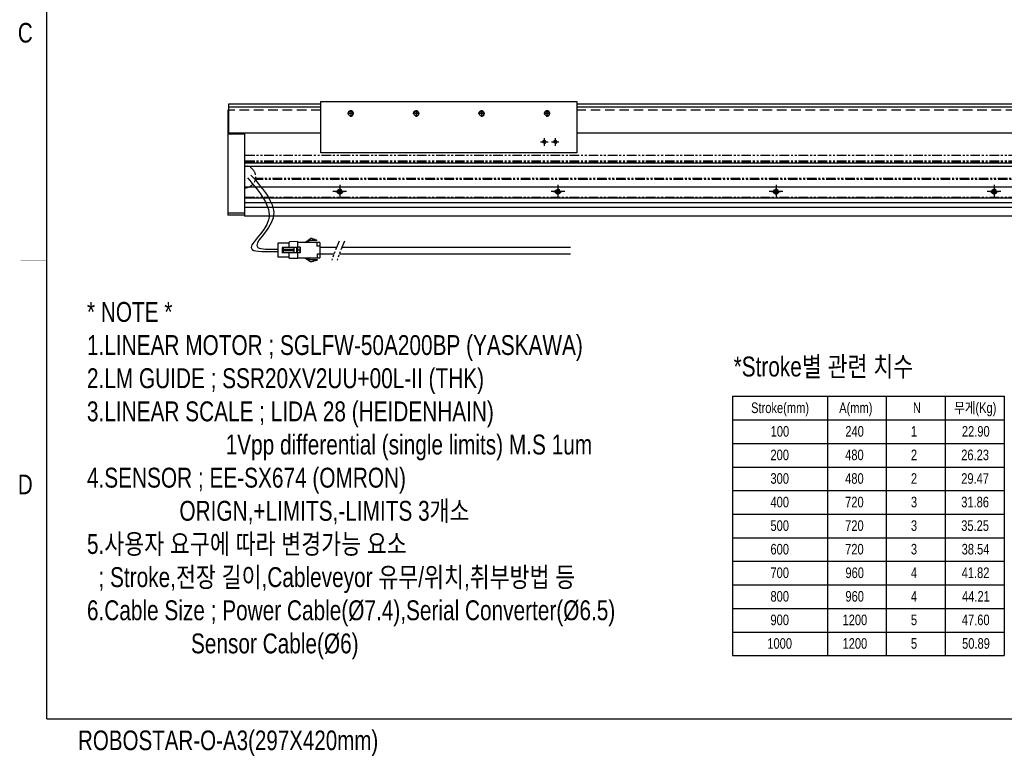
# Model space of a CAD drawing. Extents: x 4 to 2311, y -23 to 1597.
# Tile 1 of 18: x 5 to 908, y -23 to 651. Entities that reach past the tile are written whole.
import ezdxf
from ezdxf.enums import TextEntityAlignment as Align

# ---------------------------------------------------------------- set-up
doc = ezdxf.new("R2010")
doc.units = 0
doc.header["$LTSCALE"] = 7
doc.header["$MEASUREMENT"] = 0
for name, pattern in [('CENTER', [2, 1.25, -0.25, 0.25, -0.25]), ('HIDDEN', [0.375, 0.25, -0.125]), ('PHANTOM', [2.5, 1.25, -0.25, 0.25, -0.25, 0.25, -0.25])]:
    doc.linetypes.add(name, pattern=pattern)
doc.layers.get('0').update_dxf_attribs({"linetype": 'CONTINUOUS'})
for name, color, linetype in [('2', 4, 'CONTINUOUS'), ('3', 4, 'CONTINUOUS'), ('CENTERLINE', 3, 'CENTER'), ('CL', 1, 'CENTER'), ('D', 4, 'CONTINUOUS'), ('PHANTOM', 6, 'PHANTOM'), ('RD', 1, 'CONTINUOUS')]:
    doc.layers.add(name, color=color, linetype=linetype)
doc.styles.get("Standard").update_dxf_attribs({"font": 'Gulim.ttf', "width": 0.8})

# ---------------------------------------------------------------- blocks, each defined once
blk = doc.blocks.new('A$C31E12CA9')
at = {"linetype": 'ByBlock'}
blk.add_circle((0, 0), 1.62, dxfattribs=at)
at = {"layer": 'CL', "color": 3, "ltscale": 3}
for p, q in [((-4, 0), (4, 0)), ((0, 4), (0, -4))]:
    blk.add_line(p, q, dxfattribs=at)
at = {"layer": 'RD', "color": 4, "linetype": 'ByBlock'}
blk.add_arc((0, 0), 2, 270, 180, dxfattribs=at)
blk = doc.blocks.new('A$C6AEF07E0')
at = {"color": 6, "linetype": 'PHANTOM'}
for p, q in [((87, 33), (-1287, 33)), ((-1287, 23.5), (-1287, 33)), ((87, 28), (-1287, 28)), ((87, 27), (-1287, 27)), ((77.32, 11), (-1277.32, 11)), ((77.11, 12), (-1277.11, 12)), ((-1287, -5.5), (-1287, 3.5)), ((87, -5.5), (-1287, -5.5))]:
    blk.add_line(p, q, dxfattribs=at)
for centre in [(-1200, 0), (-1000, 0), (-800, 0), (-600, 0)]:
    blk.add_circle(centre, 2.25, dxfattribs=at)
blk.add_arc((-1287, 13.5), 10, 270, 90, dxfattribs=at)
at = {"layer": 'CL', "color": 3, "linetype": 'CENTER', "ltscale": 3}
for p, q in [((-1193.75, 0), (-1206.25, 0)), ((-1200, 6.25), (-1200, -6.25)), ((-993.75, 0), (-1006.25, 0)), ((-1000, 6.25), (-1000, -6.25)), ((-793.75, 0), (-806.25, 0)), ((-800, 6.25), (-800, -6.25)), ((-593.75, 0), (-606.25, 0)), ((-600, 6.25), (-600, -6.25))]:
    blk.add_line(p, q, dxfattribs=at)
blk = doc.blocks.new('A$C23AD1662')
for p, q in [((2.65, 19.66), (4.15, 19.66)), ((2.65, 19.22), (2.65, 19.66)), ((2.65, 19.22), (9.2, 19.22)), ((4.15, 20.09), (4.15, 19.66)), ((4.15, 20.09), (5.64, 20.09)), ((5.64, 20.53), (5.64, 20.09)), ((5.64, 20.53), (7.14, 20.53)), ((7.14, 20.97), (8.64, 20.97)), ((7.14, 20.97), (7.14, 20.53)), ((13.85, 17.47), (8.64, 20.97)), ((20.47, 18.23), (20.47, 2.73)), ((20.47, 18.23), (27.47, 18.23)), ((0, 11), (0.03, 11)), ((0.03, 17.47), (0.03, 3.49)), ((0.03, 17.47), (20.47, 17.47)), ((0.03, 13.98), (2.65, 13.98)), ((2.65, 17.47), (2.65, 13.98)), ((17.95, 13.1), (17.95, 7.86)), ((17.95, 13.1), (20.47, 13.1)), ((18.41, 13.1), (18.41, 7.86)), ((18.41, 10.48), (20.47, 10.48)), ((20.47, 17.47), (20.47, 3.49)), ((20.47, 12.98), (34.67, 12.98)), ((21.47, 12.98), (21.47, 7.98)), ((23.97, 12.98), (23.97, 7.98)), ((23.97, 12.48), (33.67, 12.48)), ((23.97, 10.73), (33.67, 10.73)), ((23.97, 10.23), (33.67, 10.23)), ((28.47, 17.23), (28.47, 12.98)), ((28.47, 16.98), (38.67, 16.98)), ((33.67, 12.98), (33.67, 7.98)), ((34.67, 12.98), (34.67, 7.98)), ((38.67, 16.98), (38.67, 3.98)), ((2.65, 6.99), (0.03, 6.99)), ((20.47, 3.49), (0.03, 3.49)), ((2.65, 6.99), (2.65, 3.49)), ((9.2, 1.75), (2.65, 1.75)), ((2.65, 1.75), (2.65, 1.31)), ((4.15, 1.31), (2.65, 1.31)), ((4.15, 1.31), (4.15, 0.87)), ((5.64, 0.87), (4.15, 0.87)), ((5.64, 0.87), (5.64, 0.44)), ((7.14, 0.44), (5.64, 0.44)), ((7.14, 0.44), (7.14, 0)), ((13.85, 3.49), (8.64, 0)), ((17.95, 7.86), (20.47, 7.86)), ((20.47, 7.98), (34.67, 7.98)), ((20.47, 2.73), (27.47, 2.73)), ((23.97, 8.48), (33.67, 8.48)), ((28.47, 7.98), (28.47, 3.73)), ((28.47, 3.98), (38.67, 3.98)), ((8.64, 0), (7.14, 0))]:
    blk.add_line(p, q)
for centre, radius, start, end in [((9.2, 15.72), 3.49, 30, 90), ((27.47, 17.23), 1, 0, 90), ((9.2, 5.24), 3.49, 270, 330), ((27.47, 3.73), 1, 270, 0)]:
    blk.add_arc(centre, radius, start, end)

msp = doc.modelspace()

# ---------------------------------------------------------------- linework, layer by layer
at = {"linetype": 'ByBlock'}
for p, q in [((196.673, 573.276), (196.673, 546.776)), ((281.173, 573.276), (196.673, 573.276)), ((281.173, 570.776), (196.673, 570.776)), ((1600.673, 573.276), (516.173, 573.276)), ((1600.673, 570.776), (516.173, 570.776)), ((196.173, 567.776), (196.173, 471.776)), ((196.673, 567.776), (196.173, 567.776)), ((211.173, 545.776), (196.173, 545.776)), ((281.173, 546.776), (196.673, 546.776)), ((211.173, 546.776), (211.173, 471.776)), ((1600.673, 546.776), (516.173, 546.776)), ((1586.173, 519.276), (211.173, 519.276)), ((211.173, 519.276), (211.173, 470.776)), ((1586.173, 516.276), (211.173, 516.276)), ((1586.173, 497.276), (211.173, 497.276)), ((1586.173, 487.276), (211.173, 487.276)), ((1586.173, 482.926), (211.173, 482.926)), ((1586.173, 478.626), (211.173, 478.626)), ((211.173, 471.776), (196.173, 471.776)), ((1586.173, 470.776), (211.173, 470.776))]:
    msp.add_line(p, q, dxfattribs=at)
at = {"color": 5, "linetype": 'HIDDEN', "ltscale": 5}
for p, q in [((281.173, 567.776), (196.673, 567.776)), ((1600.673, 567.776), (516.173, 567.776))]:
    msp.add_line(p, q, dxfattribs=at)
for p, q in [((196.173, 557.776), (196.673, 557.776)), ((196.173, 473.776), (211.173, 473.776)), ((280.425, 442.405), (295.89, 442.405)), ((300.768, 442.405), (510.213, 442.405)), ((280.403, 436.162), (293.474, 436.162)), ((298.352, 436.162), (510.213, 436.162))]:
    msp.add_line(p, q)
at = {"const_width": 1.2}
for points in [[(30, 1564), (30, 10)], [(30, 10), (2310, 10)]]:
    msp.add_lwpolyline(points, dxfattribs=at)
msp.add_lwpolyline([(281.173, 575.776), (516.173, 575.776), (516.173, 528.776), (281.173, 528.776)], close=True)
for centre, radius in [((308.673, 564.776), 2.067), ((368.673, 564.776), 2.067), ((428.673, 564.776), 2.067), ((488.673, 564.776), 2.067), ((486.173, 538.776), 1.229), ((496.173, 538.776), 1.229)]:
    msp.add_circle(centre, radius)
for points, knots in [([(213.963, 505.929), (225.241, 492.849), (247.605, 466.911), (203.642, 437.656), (231.288, 438.091), (241.755, 438.446)], [0, 0, 0, 0, 44.9353159, 89.1093679, 114.2614507, 114.2614507, 114.2614507, 114.2614507]), ([(217.248, 508.263), (228.964, 495.067), (251.8, 469.347), (210.564, 440.425), (233.506, 440.191), (241.755, 440.541)], [0, 0, 0, 0, 45.9604171, 89.5793224, 110.0213125, 110.0213125, 110.0213125, 110.0213125])]:
    msp.add_open_spline(points, degree=3, knots=knots)
at = {"layer": '2'}
for p, q in [((658.842, 305.679), (658.842, 68.079)), ((658.842, 305.679), (907.793, 305.679)), ((745.793, 305.679), (745.793, 68.079)), ((799.793, 305.679), (799.793, 68.079)), ((853.793, 305.679), (853.793, 68.079)), ((853.793, 305.679), (853.793, 68.079)), ((907.793, 305.679), (907.793, 68.079)), ((658.842, 284.079), (907.793, 284.079)), ((658.842, 262.479), (907.793, 262.479)), ((658.842, 240.879), (907.793, 240.879)), ((658.842, 219.279), (907.793, 219.279)), ((658.842, 197.679), (907.793, 197.679)), ((658.842, 176.079), (907.793, 176.079)), ((658.842, 154.479), (907.793, 154.479)), ((658.842, 132.879), (907.793, 132.879)), ((658.842, 111.279), (907.793, 111.279)), ((658.842, 89.679), (907.793, 89.679)), ((658.842, 68.079), (907.793, 68.079))]:
    msp.add_line(p, q, dxfattribs=at)
at = {"layer": '3', "const_width": 0.3}
msp.add_lwpolyline([(6, 430), (30, 430)], dxfattribs=at)
at = {"layer": 'CENTERLINE'}
for p, q in [((311.673, 564.776), (305.673, 564.776)), ((308.673, 567.776), (308.673, 561.776)), ((371.673, 564.776), (365.673, 564.776)), ((368.673, 567.776), (368.673, 561.776)), ((431.673, 564.776), (425.673, 564.776)), ((428.673, 567.776), (428.673, 561.776)), ((491.673, 564.776), (485.673, 564.776)), ((488.673, 567.776), (488.673, 561.776)), ((486.173, 542.276), (486.173, 535.276)), ((496.173, 542.276), (496.173, 535.276)), ((482.673, 538.776), (489.673, 538.776)), ((492.673, 538.776), (499.673, 538.776))]:
    msp.add_line(p, q, dxfattribs=at)
at = {"layer": 'D'}
for centre, radius, start, end in [((308.673, 564.776), 2.5, 255, 165), ((368.673, 564.776), 2.5, 255, 165), ((428.673, 564.776), 2.5, 255, 165), ((488.673, 564.776), 2.5, 255, 165), ((486.173, 538.776), 1.5, 270, 180), ((496.173, 538.776), 1.5, 270, 180)]:
    msp.add_arc(centre, radius, start, end, dxfattribs=at)
at = {"layer": 'PHANTOM'}
for p, q in [((298.04, 447.963), (291.313, 430.578)), ((302.918, 447.963), (296.191, 430.578))]:
    msp.add_line(p, q, dxfattribs=at)

# ---------------------------------------------------------------- block references
msp.add_blockref('A$C6AEF07E0', (1498.673, 493.276))
at = {"linetype": 'ByBlock'}
for p in [(298.673, 493.276), (498.673, 493.276), (698.673, 493.276), (898.673, 493.276)]:
    msp.add_blockref('A$C31E12CA9', p, dxfattribs=at)
at = {"xscale": -1, "rotation": 0.1720048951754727}
msp.add_blockref('A$C23AD1662', (280.458, 429.243), dxfattribs=at)

# ---------------------------------------------------------------- texts
at = {"attachment_point": 1}
for s, insert, char_height in [('* NOTE *\\P1.LINEAR MOTOR ; SGLFW-50A200BP (YASKAWA)\\P2.LM GUIDE ; SSR20XV2UU+00L-II (THK)\\P3.LINEAR SCALE ; LIDA 28 (HEIDENHAIN)\\P                        1Vpp differential (single limits) M.S 1um\\P4.SENSOR ; EE-SX674 (OMRON)\\P                ORIGN,+LIMITS,-LIMITS 3개소\\P5.사용자 요구에 따라 변경가능 요소\\P  ; Stroke,전장 길이,Cableveyor 유무/위치,취부방법 등\\P6.Cable Size ; Power Cable(%%C7.4),Serial Converter(%%C6.5)\\P                  Sensor Cable(%%C6)\\P\\P            ', (66.845, 392.133), 18.225), ('*Stroke{\\f굴림|b0|i0|c129|p49;별} {\\f굴림|b0|i0|c129|p49;관련} {\\f굴림|b0|i0|c129|p49;치수}', (659.79, 342.08), 18.225), ('Stroke(mm)', (675.808, 300.032), 9.72), ('무게(Kg)', (861.991, 300.032), 9.72), ('22.90', (869.099, 278.432), 9.72), ('26.23', (868.487, 256.832), 9.72), ('29.47', (868.487, 235.232), 9.72), ('31.86', (868.487, 213.632), 9.72), ('35.25', (868.487, 192.032), 9.72), ('38.54', (868.879, 170.432), 9.72), ('41.82', (868.88, 148.832), 9.72), ('44.21', (869.251, 127.232), 9.72), ('47.60', (869.05, 105.632), 9.72), ('50.89', (869.299, 84.032), 9.72)]:
    msp.add_mtext(s, dxfattribs=dict(at, insert=insert, char_height=char_height))
at = {"char_height": 9.72, "width": 38.691, "attachment_point": 1}
for s, insert in [('A(mm)', (756.596, 300.032)), ('N', (824.245, 300.032)), ('100', (693.765, 278.432)), ('240', (762.243, 278.432)), ('1', (822.357, 278.432)), ('200', (693.578, 256.832)), ('480', (762.056, 256.832)), ('2', (822.357, 256.832)), ('300', (693.578, 235.232)), ('480', (762.056, 235.232)), ('2', (822.357, 235.232)), ('400', (693.578, 213.632)), ('720', (762.056, 213.632)), ('3', (822.357, 213.632)), ('500', (693.578, 192.032)), ('720', (762.056, 192.032)), ('3', (822.357, 192.032)), ('600', (693.578, 170.432)), ('720', (762.056, 170.432)), ('3', (822.357, 170.432)), ('700', (693.578, 148.832)), ('960', (762.307, 148.832)), ('4', (822.357, 148.832)), ('800', (693.578, 127.232)), ('960', (762.307, 127.232)), ('4', (822.357, 127.232)), ('900', (693.578, 105.632)), ('1200', (759.661, 105.632)), ('5', (822.357, 105.632)), ('1000', (690.703, 84.032)), ('1200', (759.661, 84.032)), ('5', (822.357, 84.032))]:
    msp.add_mtext(s, dxfattribs=dict(at, insert=insert))
at = {"layer": '3', "width": 0.8}
for s, p in [('C', (10.306, 638.868)), ('D', (10.306, 224.868)), ('ROBOSTAR-O-A3(297X420mm)', (196.309, -11.833))]:
    msp.add_text(s, height=18, dxfattribs=at).set_placement(p, align=Align.MIDDLE)

doc.saveas('drawing.dxf')
